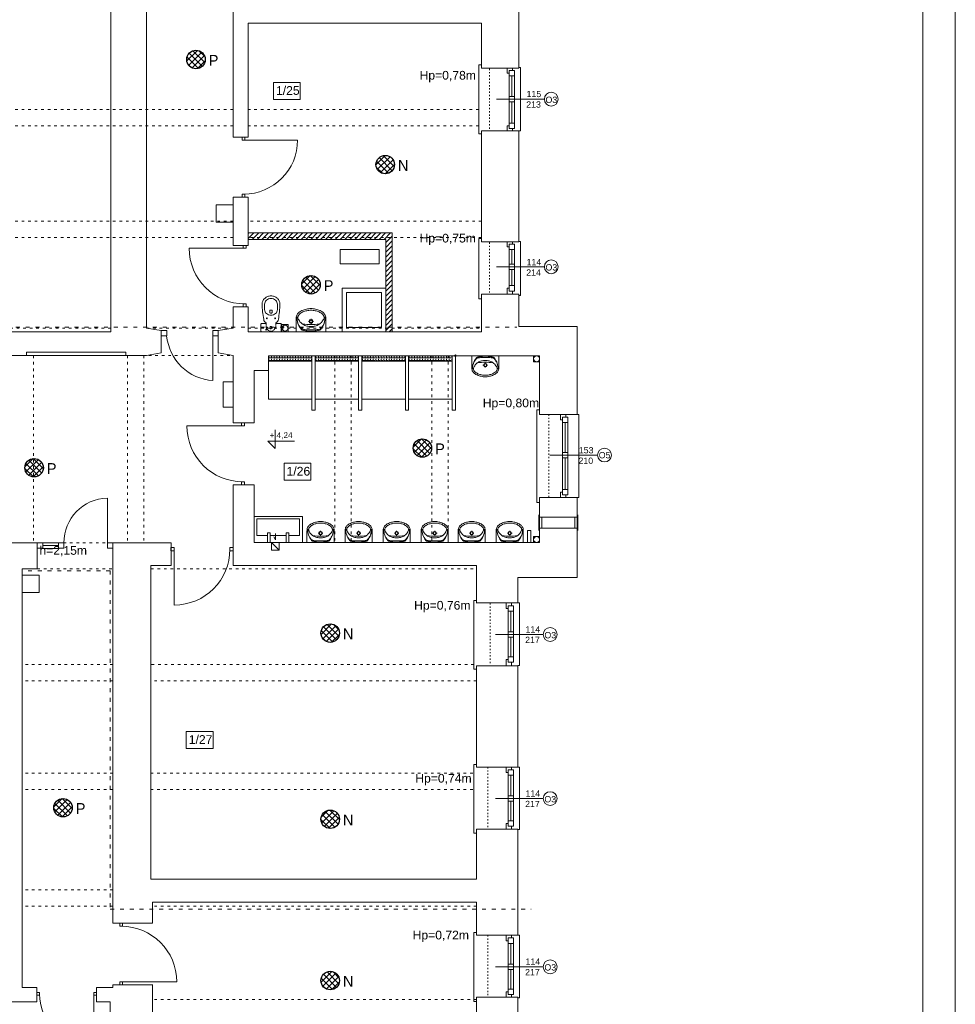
# Model space of a CAD drawing. Header units: centimetres. Extents: x 74448 to 96987, y -37016 to -10817.
# Tile 142 of 174: x 81144 to 82866, y -22625 to -20813. Entities that reach past the tile are written whole.
import ezdxf

# ---------------------------------------------------------------- set-up
doc = ezdxf.new("R2010")
doc.units = ezdxf.units.CM
doc.header["$LTSCALE"] = 0.02
doc.linetypes.add('ACAD_ISO03W100', pattern=[30, 12, -18])
doc.linetypes.add('HIDDEN', pattern=[9.525, 6.35, -3.175])
doc.layers.get('0').update_dxf_attribs({"color": 8, "lineweight": 13})
for name, color, linetype, lineweight in [('_AUDIO', 7, 'Continuous', 18), ('_pk_tabelka', 7, 'Continuous', 15), ('ei30', 8, 'Continuous', 13), ('koncepcja', 8, 'Continuous', 13), ('koncepcja linie przekrojowe', 8, 'Continuous', 13), ('LINIE PRZEKROJOWE', 8, 'Continuous', 13), ('OPISY', 8, 'Continuous', 13), ('stolarka', 8, 'Continuous', 13), ('STREFY POZ', 8, 'Continuous', 13), ('WIDOK', 8, 'Continuous', 13), ('WYPOSAZENIE', 8, 'Continuous', 13)]:
    doc.layers.add(name, color=color, linetype=linetype, lineweight=lineweight)
doc.layers.add('_AUDIO 2', color=7, linetype='Continuous')
doc.styles.get("Standard").update_dxf_attribs({"font": 'arial.ttf', "height": 12})
doc.styles.add('Tomasz_W legenda', font='TCM_____.TTF')
pattern_1 = [(45, (-5798.748, -5798.748), (-5.6126601, 5.6126601), []), (135, (-5798.748, -5798.748), (-5.6126601, -5.6126601), [])]

# ---------------------------------------------------------------- blocks, each defined once
blk = doc.blocks.new('*U5')
at = {"layer": 'stolarka', "transparency": 33554684}
blk.add_lwpolyline([(5, 0), (5, 90)], dxfattribs=at)
for points in [[(0, 2.5), (0, -2.5), (5, -2.5), (5, 2.5)], [(95, -2.5), (100, -2.5), (100, 2.5), (95, 2.5)]]:
    blk.add_lwpolyline(points, close=True, dxfattribs=at)
blk.add_arc((5, 0), 90, 0, 90, dxfattribs=at)
blk = doc.blocks.new('*U3')
at = {"layer": 'stolarka', "transparency": 33554684}
blk.add_lwpolyline([(5, 0), (5, 95)], dxfattribs=at)
for points in [[(0, 2.5), (0, -2.5), (5, -2.5), (5, 2.5)], [(100, -2.5), (105, -2.5), (105, 2.5), (100, 2.5)]]:
    blk.add_lwpolyline(points, close=True, dxfattribs=at)
blk.add_arc((5, 0), 95, 0, 90, dxfattribs=at)
blk = doc.blocks.new('umywalka 55')
at = {"layer": 'WYPOSAZENIE'}
for p, q in [((81113.6, -24341.6), (81113.6, -24317.8)), ((81136.4, -24322.5), (81139.4, -24322.5)), ((81141.1, -24320.7), (81141.1, -24317.7)), ((81141.1, -24327.2), (81141.1, -24324.2)), ((81142.8, -24322.5), (81145.7, -24322.5)), ((81168.6, -24341.6), (81168.6, -24317.8))]:
    blk.add_line(p, q, dxfattribs=at)
for points in [[(81118.8, -24306), (81117.6, -24307.1), (81116.5, -24308.4), (81115.6, -24309.7), (81114.8, -24311.2), (81114.2, -24312.8), (81113.8, -24314.4), (81113.6, -24316.1), (81113.6, -24317.8)], [(81115, -24314.1), (81115.1, -24317.2), (81115.4, -24320.3), (81116, -24323.3), (81116.9, -24326.3), (81118, -24329.2), (81119.4, -24332), (81121, -24334.6), (81122.8, -24337.1)], [(81115, -24314.1), (81115.1, -24317), (81115.4, -24319.9), (81116.1, -24322.8), (81116.9, -24325.6), (81118, -24328.2), (81119.4, -24330.8), (81121, -24333.3), (81122.8, -24335.5)], [(81119.8, -24309.3), (81119.1, -24310), (81118.5, -24310.8), (81118, -24311.6), (81117.6, -24312.5), (81117.3, -24313.4), (81117, -24314.3), (81116.9, -24315.3), (81117, -24316.3)], [(81122.4, -24303.5), (81122, -24303.8), (81121.5, -24304.1), (81121, -24304.4), (81120.6, -24304.7), (81120.1, -24305), (81119.7, -24305.3), (81119.2, -24305.6), (81118.8, -24306)], [(81133.5, -24302.9), (81131.6, -24303.3), (81129.8, -24303.8), (81128, -24304.4), (81126.2, -24305.2), (81124.5, -24306.1), (81122.9, -24307), (81121.3, -24308.1), (81119.8, -24309.3)], [(81139.1, -24298.9), (81137, -24299.1), (81134.8, -24299.4), (81132.7, -24299.9), (81130.6, -24300.4), (81128.5, -24301), (81126.4, -24301.8), (81124.4, -24302.6), (81122.4, -24303.5)], [(81148.6, -24302.9), (81146.8, -24302.5), (81144.9, -24302.2), (81143, -24302), (81141.1, -24302), (81139.2, -24302), (81137.3, -24302.2), (81135.4, -24302.5), (81133.5, -24302.9)], [(81139.1, -24298.9), (81143, -24298.9)], [(81159.7, -24303.5), (81157.7, -24302.6), (81155.7, -24301.8), (81153.7, -24301), (81151.6, -24300.4), (81149.5, -24299.9), (81147.3, -24299.4), (81145.2, -24299.1), (81143, -24298.9)], [(81162.3, -24309.3), (81160.8, -24308.1), (81159.3, -24307), (81157.6, -24306.1), (81155.9, -24305.2), (81154.1, -24304.4), (81152.3, -24303.8), (81150.5, -24303.3), (81148.6, -24302.9)], [(81159.3, -24337.1), (81161.1, -24334.6), (81162.7, -24332), (81164.1, -24329.2), (81165.2, -24326.3), (81166.1, -24323.4), (81166.7, -24320.3), (81167.1, -24317.2), (81167.2, -24314.1)], [(81159.4, -24335.6), (81161.2, -24333.3), (81162.7, -24330.9), (81164.1, -24328.3), (81165.2, -24325.6), (81166.1, -24322.8), (81166.7, -24319.9), (81167.1, -24317), (81167.2, -24314.1)], [(81163.3, -24306), (81162.9, -24305.6), (81162.5, -24305.3), (81162, -24305), (81161.6, -24304.7), (81161.1, -24304.4), (81160.7, -24304.1), (81160.2, -24303.8), (81159.7, -24303.5)], [(81165.2, -24316.3), (81165.2, -24315.3), (81165.1, -24314.3), (81164.9, -24313.4), (81164.6, -24312.5), (81164.2, -24311.6), (81163.6, -24310.8), (81163, -24310), (81162.3, -24309.3)], [(81168.6, -24317.8), (81168.5, -24316.1), (81168.3, -24314.4), (81167.9, -24312.8), (81167.3, -24311.2), (81166.6, -24309.7), (81165.6, -24308.4), (81164.6, -24307.1), (81163.3, -24306)], [(81117, -24316.3), (81117.7, -24318.1), (81118.6, -24319.8), (81119.7, -24321.4), (81120.8, -24323), (81122.1, -24324.5), (81123.4, -24325.8), (81124.9, -24327), (81126.5, -24328.2)], [(81125.7, -24327.3), (81129.5, -24327.8), (81133.4, -24328.2), (81137.2, -24328.4), (81141.1, -24328.5), (81144.9, -24328.4), (81148.8, -24328.2), (81152.6, -24327.8), (81156.5, -24327.3)], [(81126.5, -24328.2), (81128.1, -24329.1), (81129.9, -24329.9), (81131.7, -24330.6), (81133.5, -24331.1), (81135.4, -24331.5), (81137.3, -24331.7), (81139.2, -24331.8), (81141.1, -24331.7)], [(81141.1, -24331.7), (81143, -24331.8), (81144.9, -24331.7), (81146.8, -24331.5), (81148.6, -24331.1), (81150.5, -24330.6), (81152.3, -24329.9), (81154, -24329.1), (81155.7, -24328.2)], [(81155.7, -24328.2), (81157.2, -24327), (81158.7, -24325.8), (81160.1, -24324.5), (81161.3, -24323), (81162.5, -24321.4), (81163.5, -24319.8), (81164.4, -24318.1), (81165.2, -24316.3)], [(81122.8, -24335.5), (81123, -24335.8), (81123.3, -24336.1), (81123.7, -24336.4), (81124, -24336.6), (81124.4, -24336.8), (81124.8, -24336.9), (81125.2, -24337), (81125.6, -24337.1)], [(81122.8, -24337.1), (81123, -24337.4), (81123.3, -24337.7), (81123.6, -24337.9), (81123.9, -24338.1), (81124.3, -24338.3), (81124.6, -24338.5), (81125, -24338.6), (81125.3, -24338.7)], [(81125.3, -24338.7), (81127.3, -24339.1), (81129.2, -24339.5), (81131.2, -24339.8), (81133.2, -24340.1), (81135.1, -24340.2), (81137.1, -24340.4), (81139.1, -24340.4), (81141.1, -24340.5)], [(81125.6, -24337.1), (81127.5, -24337.4), (81129.4, -24337.6), (81131.4, -24337.8), (81133.3, -24337.9), (81135.2, -24338.1), (81137.2, -24338.1), (81139.1, -24338.2), (81141.1, -24338.2)], [(81141, -24338.2), (81143, -24338.2), (81144.9, -24338.2), (81146.9, -24338.1), (81148.8, -24337.9), (81150.8, -24337.8), (81152.7, -24337.6), (81154.6, -24337.4), (81156.6, -24337.1)], [(81141, -24340.5), (81143, -24340.4), (81145, -24340.4), (81147, -24340.3), (81149, -24340.1), (81150.9, -24339.8), (81152.9, -24339.5), (81154.8, -24339.2), (81156.8, -24338.7)], [(81156.6, -24337.1), (81157, -24337), (81157.3, -24336.9), (81157.7, -24336.8), (81158.1, -24336.6), (81158.4, -24336.4), (81158.8, -24336.1), (81159.1, -24335.9), (81159.4, -24335.6)], [(81156.8, -24338.7), (81157.2, -24338.6), (81157.5, -24338.5), (81157.9, -24338.3), (81158.2, -24338.2), (81158.5, -24337.9), (81158.8, -24337.7), (81159.1, -24337.4), (81159.3, -24337.1)]]:
    blk.add_lwpolyline(points, dxfattribs=at)
for points in [[(81141.1, -24326.1), (81143.6, -24325.1), (81144.6, -24322.5), (81143.6, -24319.9), (81141.1, -24318.8), (81138.6, -24319.9), (81137.5, -24322.5), (81138.6, -24325.1)], [(81141.1, -24325.1), (81142.9, -24324.3), (81143.6, -24322.5), (81142.9, -24320.6), (81141.1, -24319.9), (81139.3, -24320.6), (81138.5, -24322.5), (81139.3, -24324.3)]]:
    blk.add_lwpolyline(points, close=True, dxfattribs=at)
blk = doc.blocks.new('blok kibel')
at = {"layer": 'WYPOSAZENIE'}
for p, q in [((84539.6, -23991.3), (84539.6, -24001.5)), ((84548.9, -24006), (84548.9, -24003.4)), ((84549.9, -24002.5), (84551.3, -24002.5)), ((84552.7, -24002.5), (84551.3, -24002.5)), ((84553.6, -24006), (84553.6, -24003.4)), ((84563, -23991.3), (84563, -24001.5))]:
    blk.add_line(p, q, dxfattribs=at)
at = {"layer": 'WYPOSAZENIE', "linetype": 'HIDDEN'}
for p, q in [((84542.2, -24026.8), (84542.2, -24035.3)), ((84543.1, -24036.2), (84544.5, -24036.2)), ((84558.5, -24036.2), (84559.4, -24036.2)), ((84560.4, -24026.8), (84560.4, -24035.3))]:
    blk.add_line(p, q, dxfattribs=at)
at = {"layer": 'WYPOSAZENIE'}
blk.add_lwpolyline([(84570.2, -24040.4, -0.414214), (84568.4, -24042.3), (84534.2, -24042.3, -0.414214), (84532.3, -24040.4), (84532.3, -24028.7, -0.414214), (84534.2, -24026.8), (84542.2, -24026.8, 0.787207), (84542.4, -24025.9, -0.243605), (84537.7, -24019.3, -0.036424), (84534.9, -23991.3, -0.106749), (84536.1, -23985.6, -0.101537), (84539.7, -23980.7, -0.094942), (84544.9, -23977.4, -0.090753), (84551.3, -23976.3, -0.090753), (84557.6, -23977.4, -0.094942), (84562.9, -23980.7, -0.101537), (84566.4, -23985.6, -0.106749), (84567.7, -23991.3, -0.036424), (84564.8, -24019.3, -0.243605), (84560.1, -24025.9, 0.787207), (84560.4, -24026.8), (84568.4, -24026.8, -0.414214), (84570.2, -24028.7)], format="xyb", close=True, dxfattribs=at)
for points in [[(84563, -23991.3, 0.106749), (84562.2, -23987.5, 0.101537), (84559.7, -23984.1, 0.094942), (84556, -23981.8, 0.090753), (84551.3, -23981, 0.090753), (84546.6, -23981.8, 0.094942), (84542.8, -23984.1, 0.101537), (84540.4, -23987.5, 0.106749), (84539.6, -23991.3, 0.106749)], [(84563, -24001.5, -0.106749), (84562.2, -24005.3, -0.101537), (84559.7, -24008.7, -0.094942), (84556, -24011, -0.090753), (84551.3, -24011.8, -0.090753), (84546.6, -24011, -0.094942), (84542.8, -24008.7, -0.101537), (84540.4, -24005.3, -0.106749), (84539.6, -24001.5, -0.106749)]]:
    blk.add_lwpolyline(points, format="xyb", dxfattribs=at)
for centre in [(84543.8, -24017.5), (84558.8, -24017.5)]:
    blk.add_circle(centre, 0.702, dxfattribs=at)
at = {"layer": 'WYPOSAZENIE', "linetype": 'HIDDEN'}
for centre, radius in [((84544.5, -24034.5), 0.702), ((84551.3, -24034.5), 2.34), ((84551.3, -24034.5), 0.702), ((84558.5, -24034.5), 0.702), ((84560.2, -24038.1), 0.936)]:
    blk.add_circle(centre, radius, dxfattribs=at)
at = {"layer": 'WYPOSAZENIE'}
for centre, radius, start, end in [((84549.9, -24003.4), 0.936, 90, 180), ((84551.3, -24005.9), 2.34, 178.6628, 1.0097), ((84552.7, -24003.4), 0.936, 0, 90)]:
    blk.add_arc(centre, radius, start, end, dxfattribs=at)
at = {"layer": 'WYPOSAZENIE', "linetype": 'HIDDEN'}
for centre, radius, start, end in [((84543.1, -24035.3), 0.936, 180, 270), ((84551.5, -24034), 7.31, 197.1662, 342.8338), ((84559.4, -24035.3), 0.936, 270, 0)]:
    blk.add_arc(centre, radius, start, end, dxfattribs=at)

msp = doc.modelspace()

# ---------------------------------------------------------------- hatches: boundary and pattern name
at = {"layer": '_AUDIO'}
h = msp.add_hatch(dxfattribs=at)
h.set_pattern_fill('ANSI37', color=256, scale=2.5)
h.set_pattern_definition(pattern_1)
h.paths.add_polyline_path([(81833.9, -21080, 1), (81799.9, -21080, 1)])
h = msp.add_hatch(dxfattribs=at)
h.set_pattern_fill('ANSI37', color=256, scale=2.5)
h.set_pattern_definition(pattern_1)
h.paths.add_polyline_path([(81732.7, -21942.1, 1), (81698.7, -21942.1, 1)])
h = msp.add_hatch(dxfattribs=at)
h.set_pattern_fill('ANSI37', color=256, scale=2.5)
h.set_pattern_definition(pattern_1)
h.paths.add_polyline_path([(81732.7, -22284.6, 1), (81698.7, -22284.6, 1)])
h = msp.add_hatch(dxfattribs=at)
h.set_pattern_fill('ANSI37', color=256, scale=2.5)
h.set_pattern_definition(pattern_1)
h.paths.add_polyline_path([(81732.7, -22581.4, 1), (81698.7, -22581.4, 1)])
at = {"layer": '_AUDIO 2'}
h = msp.add_hatch(dxfattribs=at)
h.set_pattern_fill('ANSI37', color=256, scale=2.5)
h.set_pattern_definition(pattern_1)
h.paths.add_polyline_path([(81485.8, -20886.6, 1), (81451.8, -20886.6, 1)])
h = msp.add_hatch(dxfattribs=at)
h.set_pattern_fill('ANSI37', color=256, scale=2.5)
h.set_pattern_definition([(45, (-5289.298, -5462.1395), (-5.6126601, 5.6126601), []), (135, (-5289.298, -5462.1395), (-5.6126601, -5.6126601), [])])
h.paths.add_polyline_path([(81697.4, -21301.1, 1), (81663.4, -21301.1, 1)])
h = msp.add_hatch(dxfattribs=at)
h.set_pattern_fill('ANSI37', color=256, scale=2.5)
h.set_pattern_definition([(45, (-5084.378, -5762.582), (-5.6126601, 5.6126601), []), (135, (-5084.378, -5762.582), (-5.6126601, -5.6126601), [])])
h.paths.add_polyline_path([(81902.3, -21601.6, 1), (81868.3, -21601.6, 1)])
h = msp.add_hatch(dxfattribs=at)
h.set_pattern_fill('ANSI37', color=256, scale=2.5)
h.set_pattern_definition(pattern_1)
h.paths.add_polyline_path([(81188, -21637.8, 1), (81154, -21637.8, 1)])
h = msp.add_hatch(dxfattribs=at)
h.set_pattern_fill('ANSI37', color=256, scale=2.5)
h.set_pattern_definition([(45, (-5745.467, -6424.349), (-5.6126601, 5.6126601), []), (135, (-5745.467, -6424.349), (-5.6126601, -5.6126601), [])])
h.paths.add_polyline_path([(81241.2, -22263.4, 1), (81207.2, -22263.4, 1)])
at = {"layer": 'koncepcja'}
h = msp.add_hatch(dxfattribs=at)
h.set_pattern_fill('ANSI31', color=256, scale=2)
h.set_pattern_definition([(45, (402.7306, 2601.08), (-4.49012806, 4.49012806), [])])
h.paths.add_polyline_path([(81817.9, -21387.6), (81829.9, -21387.6), (81829.9, -21205.6), (81565, -21205.6), (81565, -21217.6), (81817.9, -21217.6)])
h = msp.add_hatch(dxfattribs=at)
h.set_pattern_fill('ANGLE', color=256, scale=0.7)
h.set_pattern_definition([(0, (701.3224, -14038.0104), (0, 4.8895), [3.556, -1.3335]), (90, (701.3224, -14038.0104), (-4.8895, 3e-16), [3.556, -1.3335])])
h.paths.add_polyline_path([(81602, -21431.6), (81682, -21431.6), (81682, -21441.6), (81602, -21441.6)])
h = msp.add_hatch(dxfattribs=at)
h.set_pattern_fill('ANGLE', color=256, scale=0.7)
h.set_pattern_definition([(0, (787.3224, -14038.0104), (0, 4.8895), [3.556, -1.3335]), (90, (787.3224, -14038.0104), (-4.8895, 3e-16), [3.556, -1.3335])])
h.paths.add_polyline_path([(81688, -21431.6), (81768, -21431.6), (81768, -21441.6), (81688, -21441.6)])
h = msp.add_hatch(dxfattribs=at)
h.set_pattern_fill('ANGLE', color=256, scale=0.7)
h.set_pattern_definition([(0, (873.3224, -14038.0104), (0, 4.8895), [3.556, -1.3335]), (90, (873.3224, -14038.0104), (-4.8895, 3e-16), [3.556, -1.3335])])
h.paths.add_polyline_path([(81774, -21431.6), (81854, -21431.6), (81854, -21441.6), (81774, -21441.6)])
h = msp.add_hatch(dxfattribs=at)
h.set_pattern_fill('ANGLE', color=256, scale=0.7)
h.set_pattern_definition([(0, (959.3224, -14038.0104), (0, 4.8895), [3.556, -1.3335]), (90, (959.3224, -14038.0104), (-4.8895, 3e-16), [3.556, -1.3335])])
h.paths.add_polyline_path([(81860, -21431.6), (81940, -21431.6), (81940, -21441.6), (81860, -21441.6)])
at = {"layer": 'OPISY'}
h = msp.add_hatch(color=256, dxfattribs=at)
h.dxf.hatch_style = 1
edge = h.paths.add_edge_path()
edge.add_arc((81946, -21431.6), 1.55, 0, 360)

# ---------------------------------------------------------------- linework, layer by layer
at = {"extrusion": (0, 0, -1)}
for p, q in [((82099.5, -21724.3), (82099.5, -21753.3)), ((82105, -21728.8), (82101, -21728.8)), ((82105, -21728.8), (82105, -21748.8)), ((82166, -21728.8), (82166, -21748.8)), ((82171.5, -21724.3), (82171.5, -21753.3)), ((82101, -21748.8), (82105, -21748.8))]:
    msp.add_line(p, q, dxfattribs=at)
for points in [[(81993.9, -20901.6), (81993.9, -20896.6), (81988.9, -20896.6), (81988.9, -21023.6), (81988.9, -21023.4), (81993.9, -21023.4)], [(82063, -20901.6), (82066, -20901.6), (82066, -21017.7), (82063, -21017.7)], [(81994, -21221.2), (81994, -21216.2), (81989, -21216.2), (81989, -21327), (81989, -21327), (81994, -21327)], [(82063, -21221.2), (82066, -21221.2), (82066, -21320.8), (82063, -21320.8)], [(82101, -21539.7), (82101, -21531.4), (82096, -21531.4), (82096, -21670.6), (82096, -21701.6), (82101, -21701.6)], [(82170, -21539.6), (82173, -21539.6), (82173, -21692.6), (82170, -21692.6)], [(81615.1, -21758.6), (81615.1, -21770.6), (81612.1, -21765.2)], [(81985, -21886.9), (81985, -21881.9), (81980, -21881.9), (81980, -22008.6), (81980, -22008.7), (81985, -22008.7)], [(82061, -21886.6), (82064, -21886.6), (82064, -22001.6), (82061, -22001.6)], [(81985, -22188.6), (81985, -22183.6), (81980, -22183.6), (81980, -22310.3), (81980, -22310.4), (81985, -22310.4)], [(82061, -22188.6), (82064, -22188.6), (82064, -22303.6), (82061, -22303.6)], [(81985, -22498.1), (81985, -22493.1), (81980, -22493.1), (81980, -22619.7), (81980, -22619.8), (81985, -22619.8)], [(82061, -22498.1), (82064, -22498.1), (82064, -22613.1), (82061, -22613.1)]]:
    msp.add_lwpolyline(points)
for points in [[(81505.8, -21153.8), (81536.9, -21153.8), (81536.9, -21185.7), (81505.8, -21185.7)], [(81638.6, -21374.5), (81626.7, -21374.5), (81626.7, -21387.4), (81638.6, -21387.4)], [(81638.6, -21374.5), (81626.7, -21374.5), (81626.7, -21387.4), (81638.6, -21387.4)], [(81638.6, -21374.5), (81626.7, -21374.5), (81626.7, -21387.4), (81638.6, -21387.4)], [(81638.6, -21374.5), (81626.7, -21374.5), (81626.7, -21387.4), (81638.6, -21387.4)], [(82090, -21431.6), (82101, -21431.6), (82101, -21443), (82090, -21443)], [(81518.9, -21479.6), (81536.9, -21479.6), (81536.9, -21526.6), (81518.9, -21526.6)], [(82101, -21748.8), (82170, -21748.8), (82170, -21728.8), (82101, -21728.8)], [(82090, -21775.6), (82101, -21775.6), (82101, -21764.3), (82090, -21764.3)], [(81148.9, -21835.3), (81180.1, -21835.3), (81180.1, -21867.2), (81148.9, -21867.2)]]:
    msp.add_lwpolyline(points, close=True)
msp.add_circle((81632.8, -21381), 5.5)
msp.add_circle((81632.8, -21381), 5.5)
at = {"layer": '_AUDIO', "lineweight": 30}
for centre in [(81816.9, -21080), (81715.7, -21942.1), (81715.7, -22284.6), (81715.7, -22581.4)]:
    msp.add_circle(centre, 17, dxfattribs=at)
at = {"layer": '_AUDIO 2', "lineweight": 30}
for centre in [(81468.8, -20886.6), (81680.4, -21301.1), (81885.3, -21601.6), (81171, -21637.8), (81224.2, -22263.4)]:
    msp.add_circle(centre, 17, dxfattribs=at)
at = {"layer": '_pk_tabelka', "color": 7, "ltscale": 3}
for p, q in [((82865.7, -19841.8), (82865.7, -24041.8)), ((82805.7, -19901.8), (82805.7, -23981.8))]:
    msp.add_line(p, q, dxfattribs=at)
at = {"layer": 'koncepcja'}
for points in [[(81682, -21431.6), (81682, -21511.6), (81602, -21511.6), (81602, -21431.6)], [(81768, -21431.6), (81768, -21511.6), (81688, -21511.6), (81688, -21431.6)], [(81854, -21431.6), (81854, -21511.6), (81774, -21511.6), (81774, -21431.6)], [(81940, -21431.6), (81940, -21511.6), (81860, -21511.6), (81860, -21431.6)], [(81602, -21441.6), (81602, -21441.6), (81682, -21441.6)], [(81688, -21441.6), (81688, -21441.6), (81768, -21441.6)], [(81774, -21441.6), (81774, -21441.6), (81854, -21441.6)], [(81860, -21441.6), (81860, -21441.6), (81940, -21441.6)]]:
    msp.add_lwpolyline(points, dxfattribs=at)
for points in [[(81602, -21431.6), (81682, -21431.6), (81682, -21441.6), (81602, -21441.6)], [(81688, -21431.6), (81768, -21431.6), (81768, -21441.6), (81688, -21441.6)], [(81774, -21431.6), (81854, -21431.6), (81854, -21441.6), (81774, -21441.6)], [(81860, -21431.6), (81940, -21431.6), (81940, -21441.6), (81860, -21441.6)]]:
    msp.add_lwpolyline(points, close=True, dxfattribs=at)
at = {"layer": 'koncepcja linie przekrojowe'}
for points in [[(81565, -21205.6), (81829.9, -21205.6)], [(81817.9, -21387.6), (81829.9, -21387.6), (81829.9, -21205.6), (81565, -21205.6), (81565, -21217.6), (81817.9, -21217.6), (81817.9, -21387.6)], [(81817.9, -21387.6), (81817.9, -21387.6), (81817.9, -21387.6), (81817.9, -21217.6), (81565, -21217.6), (81565, -21217.6)], [(81565, -21217.6), (81740.5, -21217.6)], [(81688, -21431.6), (81688, -21531.6), (81682, -21531.6), (81682, -21431.6)], [(81774, -21431.6), (81774, -21531.6), (81768, -21531.6), (81768, -21431.6)], [(81860, -21431.6), (81860, -21531.6), (81854, -21531.6), (81854, -21431.6)], [(81946, -21431.6), (81946, -21531.6), (81940, -21531.6), (81940, -21431.6)]]:
    msp.add_lwpolyline(points, dxfattribs=at)
at = {"layer": 'LINIE PRZEKROJOWE'}
for points in [[(81377.9, -20501.6), (81377.9, -21381.1)], [(81312, -21387.6), (81312, -20586.6)], [(82063, -20902.6), (82063, -20717.6)], [(81536.9, -21029.6), (81536.9, -20760.1), (81562, -20760.1)], [(81994, -20902.6), (81994, -20819.6), (81565, -20819.6)], [(81565, -21029.6), (81565, -20819.6)], [(81994, -20819.6), (81994, -20902.6), (82063, -20902.6)], [(81565, -21029.6), (81536.9, -21029.6)], [(81994, -21017.6), (81994, -21222.2)], [(81994, -21222.2), (81994, -21017.6)], [(81994, -21017.6), (82063, -21017.6)], [(82063, -21222.2), (82063, -21017.7)], [(81536.9, -21228.6), (81536.9, -21139.6)], [(81565, -21139.6), (81536.9, -21139.6)], [(81565, -21228.6), (81565, -21139.6)], [(81536.9, -21228.6), (81565, -21228.6)], [(81994, -21222.2), (82063, -21222.2)], [(81994, -21318.6), (81994, -21387.6)], [(81994, -21387.6), (81994, -21318.6)], [(81994, -21387.6), (81994, -21318.6), (82063, -21318.6)], [(82063, -21377.8), (82063, -21318.6)], [(81536.9, -21381.1), (81536.9, -21341.6), (81565, -21341.6)], [(81565, -21341.6), (81565, -21387.6)], [(81536.9, -21381.1), (81537, -21370.1)], [(82063, -21377.8), (82170, -21377.8)], [(82116, -21539.7), (82170, -21539.7), (82170, -21377.8)], [(81312, -21387.6), (81099, -21387.6)], [(81377.9, -21381.1), (81404.9, -21385.1), (81404.9, -21426.3), (81377.9, -21431.1)], [(81536.9, -21381.1), (81509.9, -21385.1), (81509.9, -21426.3), (81536.9, -21431.1)], [(81565, -21387.6), (81994, -21387.6)], [(81339.9, -21425.1), (81156.9, -21425.1), (81156.9, -21431.1), (81099, -21431.1)], [(81377.9, -21431.1), (81339.9, -21431.1), (81339.9, -21425.1), (81156.9, -21425.1)], [(81537, -21538.1), (81537, -21431.1)], [(81537, -21555.1), (81537, -21431.1), (81537, -21431.1)], [(81602, -21431.6), (81602, -21458.6), (81576, -21458.6)], [(81576, -21458.6), (81602, -21458.6), (81602, -21431.6)], [(81691, -21431.6), (81602, -21431.6)], [(81805, -21431.6), (81691, -21431.6)], [(82101, -21539.7), (82101, -21431.6), (81805, -21431.6)], [(81576, -21555.1), (81576, -21458.6), (81602, -21458.6)], [(82101, -21539.7), (82170, -21539.7)], [(81537, -21555.1), (81576, -21555.1)], [(81537, -21791.6), (81537, -21669.1), (81576, -21669.1)], [(81576, -21669.1), (81576, -21775.6), (81609, -21775.6)], [(81667, -21775.6), (82101, -21775.6), (82101, -21692.6), (82170, -21692.6)], [(82116, -21692.6), (82170, -21692.6), (82170, -21839.8)], [(81061.8, -21776.1), (81176.9, -21776.1), (81176.9, -21776.1)], [(81061.8, -21776.1), (81176.9, -21776.1), (81176.9, -21823.8)], [(81176.9, -21776.1), (81176.9, -21823.8), (81148.9, -21823.8)], [(81315.9, -21776.1), (81315.9, -21828.1)], [(81315.9, -21776.1), (81423, -21776.1), (81423, -21817.6)], [(81315.9, -21776.1), (81315.9, -21828.1), (81315.9, -21828.1)], [(81537, -21776.1), (81537, -21817.6)], [(81576, -21775.6), (81602.9, -21775.6)], [(81576, -21775.6), (81609, -21775.6), (81606.5, -21775.6), (81664.5, -21775.6), (81667, -21775.6)], [(81607.7, -21775.6), (81607.7, -21789.6), (81621.7, -21789.6), (81621.7, -21775.6)], [(81607.7, -21775.6), (81621.7, -21789.6)], [(81667, -21775.6), (82071, -21775.6)], [(81148.9, -21823.8), (81148.9, -21823.8), (81148.9, -22594.1), (81175.9, -22594.1), (81175.9, -22620.8)], [(81315.9, -22476.1), (81315.9, -21828.1)], [(81386, -22394.6), (81386, -21817.6)], [(81386, -21817.6), (81423, -21817.6)], [(81537, -21817.6), (81985, -21817.6)], [(81985, -21817.6), (81985, -21886.6), (82061, -21886.6)], [(82061, -21839.8), (82170, -21839.8)], [(82061, -21886.6), (82061, -21839.8)], [(81985, -22002.6), (81985, -22188.6)], [(81985, -22002.6), (82061, -22002.6)], [(81985, -22002.6), (81985, -22188.6), (82061, -22188.6)], [(82061, -22188.6), (82061, -22002.6)], [(81985, -22302.6), (81985, -22394.6)], [(81985, -22302.6), (82061, -22302.6)], [(82061, -22413.1), (82061, -22302.6)], [(81985, -22394.6), (81386, -22394.6)], [(82061, -22413.1), (82061, -22498.1)], [(81315.9, -22476.1), (81389, -22476.1), (81389, -22437.1)], [(81389, -22458.1), (81389, -22437.1), (81985, -22437.1), (81985, -22498.1), (82061, -22498.1)], [(81985, -22437.1), (81985, -22498.1)], [(81389, -22476.1), (81317.4, -22476.1)], [(81315.9, -22594.1), (81315.9, -22589.1), (81389.2, -22589.1)], [(81315.9, -22589.1), (81389, -22589.1)], [(81389, -22589.1), (81315.9, -22589.1)], [(81639, -23031.1), (81389, -23031.1), (81389, -22589.1)], [(81285.9, -22594.1), (81285.9, -22603.2)], [(81285.9, -22594.1), (81315.9, -22594.1)], [(81285.9, -22620.8), (81285.9, -22594.1)], [(80699, -22663.8), (80699, -22620.8), (81175.9, -22620.8)], [(81285.9, -22620.8), (81311, -22620.8), (81311, -23022.8), (81069, -23022.8)], [(81985, -22612.1), (82061, -22612.1)], [(81985, -22612.1), (81985, -22808.1)], [(82061, -22612.1), (82061, -22808.1)]]:
    msp.add_lwpolyline(points, dxfattribs=at)
for centre in [(82095.5, -21437.3), (82095.5, -21769.9)]:
    msp.add_circle(centre, 5.5, dxfattribs=at)
at = {"layer": 'OPISY'}
for p, q in [((81614.4, -21568.2), (81614.4, -21602.5)), ((81614.4, -21602.5), (81600.9, -21589)), ((81600.9, -21589), (81650.1, -21589))]:
    msp.add_line(p, q, dxfattribs=at)
for points in [[(81611.5, -20928.8), (81660.7, -20928.8), (81660.7, -20960.1), (81611.5, -20960.1)], [(81733.8, -21236.1), (81805.9, -21236.1), (81805.9, -21262.7), (81733.8, -21262.7)], [(81630.9, -21629.5), (81680.1, -21629.5), (81680.1, -21660.8), (81630.9, -21660.8)], [(81451, -22123.2), (81500.2, -22123.2), (81500.2, -22154.5), (81451, -22154.5)]]:
    msp.add_lwpolyline(points, close=True, dxfattribs=at)
for points in [[(82109.7, -20959.6), (82021.6, -20959.6)], [(82109.7, -21268), (82021.6, -21268)], [(82207.7, -21614.5), (82119.6, -21614.5)], [(82107.7, -21944.6), (82019.6, -21944.6)], [(82107.7, -22246.6), (82019.6, -22246.6)], [(82107.7, -22556.1), (82019.6, -22556.1)]]:
    msp.add_lwpolyline(points, dxfattribs=at)
for centre, radius in [((82122.4, -20959.6), 12.7), ((82122.4, -21268), 12.7), ((81946, -21431.6), 1.55), ((82220.4, -21614.5), 12.7), ((82120.4, -21944.6), 12.7), ((82120.4, -22246.6), 12.7), ((82120.4, -22556.1), 12.7)]:
    msp.add_circle(centre, radius, dxfattribs=at)
at = {"layer": 'stolarka'}
for points in [[(82045, -20911.6), (82041.3, -20911.6), (82041.3, -20902.6)], [(82051.3, -20902.6), (82051.3, -20906.6)], [(82045, -20909.6), (82045, -21013.6)], [(82050, -20916.6), (82050, -20954.6)], [(82055, -20909.6), (82055, -21013.6)], [(82050, -20964.6), (82050, -21003.6)], [(82041.3, -21017.6), (82041.3, -21008.6), (82045, -21008.6)], [(82051.3, -21013.6), (82051.3, -21017.6)], [(82045, -21231.2), (82041.3, -21231.2), (82041.3, -21222.2)], [(82045, -21226.2), (82045, -21312.6)], [(82051.3, -21222.2), (82051.3, -21226.2)], [(82055, -21226.2), (82055, -21312.6)], [(82050, -21236.2), (82050, -21263)], [(82050, -21273), (82050, -21302.6)], [(82041.3, -21318.6), (82041.3, -21307.6), (82045, -21307.6)], [(82051.3, -21312.6), (82051.3, -21318.6)], [(81404.9, -21385.1), (81414.9, -21385.1), (81414.9, -21395.1), (81404.9, -21395.1), (81404.9, -21385.1)], [(81499.9, -21385.1), (81509.9, -21385.1), (81509.9, -21395.1), (81499.9, -21395.1), (81499.9, -21385.1)], [(81499.9, -21395.1), (81499.9, -21477.5)], [(82143, -21549.7), (82139.3, -21549.7), (82139.3, -21539.7), (82149.3, -21539.7), (82149.3, -21544.7)], [(82143, -21551.6), (82143, -21684.6)], [(82148, -21554.7), (82148, -21609.5)], [(82153, -21551.6), (82153, -21684.6)], [(82148, -21619.5), (82148, -21677.6)], [(82149.3, -21687.6), (82149.3, -21692.6), (82139.3, -21692.6), (82139.3, -21682.6), (82143, -21682.6)], [(81305.9, -21776), (81305.9, -21693.6)], [(81176.9, -21786), (81186.9, -21786), (81186.9, -21776), (81176.9, -21776), (81176.9, -21786)], [(81186.9, -21776.1), (81215.9, -21776.1)], [(81215.9, -21786), (81225.9, -21786), (81225.9, -21776), (81215.9, -21776), (81215.9, -21786)], [(81305.9, -21786), (81315.9, -21786), (81315.9, -21776), (81305.9, -21776), (81305.9, -21786)], [(81186.9, -21781.1), (81215.9, -21781.1)], [(81186.9, -21786.1), (81215.9, -21786.1)], [(82043, -21896.6), (82039.3, -21896.6), (82039.3, -21886.6), (82049.3, -21886.6), (82049.3, -21891.6)], [(82043, -21891.6), (82043, -21995.6)], [(82048, -21901.6), (82048, -21939.6)], [(82053, -21891.6), (82053, -21995.6)], [(82048, -21949.6), (82048, -21985.6)], [(82039.3, -22001.6), (82039.3, -21990.6), (82043, -21990.6)], [(82049.3, -21995.6), (82049.3, -22001.6)], [(82043, -22198.6), (82039.3, -22198.6), (82039.3, -22188.6), (82049.3, -22188.6), (82049.3, -22193.6)], [(82043, -22193.6), (82043, -22297.6)], [(82053, -22193.6), (82053, -22297.6)], [(82048, -22203.6), (82048, -22241.6)], [(82048, -22251.6), (82048, -22287.6)], [(82039.3, -22302.6), (82039.3, -22292.6), (82043, -22292.6)], [(82049.3, -22297.6), (82049.3, -22302.6)], [(82043, -22508.1), (82039.3, -22508.1), (82039.3, -22498.1), (82049.3, -22498.1), (82049.3, -22503.1)], [(82043, -22503.1), (82043, -22607.1)], [(82048, -22513.1), (82048, -22551.1)], [(82053, -22503.1), (82053, -22607.1)], [(82048, -22561.1), (82048, -22597.1)], [(82039.3, -22612.1), (82039.3, -22602.1), (82043, -22602.1)], [(82049.3, -22607.1), (82049.3, -22612.1)]]:
    msp.add_lwpolyline(points, dxfattribs=at)
for points in [[(82055, -20906.6), (82055, -20916.6), (82045, -20916.6), (82045, -20906.6)], [(82055, -20954.6), (82055, -20964.6), (82045, -20964.6), (82045, -20954.6)], [(82055, -21003.6), (82055, -21013.6), (82045, -21013.6), (82045, -21003.6)], [(82055, -21226.2), (82055, -21236.2), (82045, -21236.2), (82045, -21226.2)], [(82055, -21263), (82055, -21273), (82045, -21273), (82045, -21263)], [(82055, -21302.6), (82055, -21312.6), (82045, -21312.6), (82045, -21302.6)], [(82153, -21544.7), (82153, -21554.7), (82143, -21554.7), (82143, -21544.7)], [(82153, -21609.5), (82153, -21619.5), (82143, -21619.5), (82143, -21609.5)], [(82153, -21677.6), (82153, -21687.6), (82143, -21687.6), (82143, -21677.6)], [(82053, -21891.6), (82053, -21901.6), (82043, -21901.6), (82043, -21891.6)], [(82053, -21939.6), (82053, -21949.6), (82043, -21949.6), (82043, -21939.6)], [(82053, -21985.6), (82053, -21995.6), (82043, -21995.6), (82043, -21985.6)], [(82053, -22193.6), (82053, -22203.6), (82043, -22203.6), (82043, -22193.6)], [(82053, -22241.6), (82053, -22251.6), (82043, -22251.6), (82043, -22241.6)], [(82053, -22287.6), (82053, -22297.6), (82043, -22297.6), (82043, -22287.6)], [(82053, -22503.1), (82053, -22513.1), (82043, -22513.1), (82043, -22503.1)], [(82053, -22551.1), (82053, -22561.1), (82043, -22561.1), (82043, -22551.1)], [(82053, -22597.1), (82053, -22607.1), (82043, -22607.1), (82043, -22597.1)]]:
    msp.add_lwpolyline(points, close=True, dxfattribs=at)
for centre, radius, start, end in [((81506.1, -21386), 91.7, 185.6669, 266.1133), ((81307.8, -21775.7), 82.1, 91.4717, 180.2211)]:
    msp.add_arc(centre, radius, start, end, dxfattribs=at)
at = {"layer": 'STREFY POZ', "linetype": 'ACAD_ISO03W100', "ltscale": 30}
for points in [[(80633.6, -21379.1), (82059.3, -21379.1)], [(81311, -21827.3), (81152.3, -21827.3)], [(81311, -21827.3), (81311, -22449.9), (82085.3, -22449.9)]]:
    msp.add_lwpolyline(points, dxfattribs=at)
at = {"layer": 'WIDOK', "linetype": 'ACAD_ISO03W100', "ltscale": 10}
for points in [[(82009, -20903.6), (82009, -21017.6)], [(82009, -21223.2), (82009, -21318.6)], [(82118, -21539.7), (82118, -21692.6)], [(82009.8, -21886.9), (82009.8, -22000.9)], [(82005.8, -22188.6), (82005.8, -22302.6)], [(82005.9, -22498.1), (82005.9, -22612.1)]]:
    msp.add_lwpolyline(points, dxfattribs=at)
at = {"layer": 'WIDOK', "linetype": 'ACAD_ISO03W100', "ltscale": 20}
for points in [[(81536.9, -20978.7), (80721.9, -20978.7)], [(81988.9, -20978.7), (81565, -20978.7)], [(81536.9, -21008.7), (80721.9, -21008.7)], [(81988.9, -21008.7), (81565, -21008.7)], [(81536.9, -21184.2), (80719, -21184.2)], [(81994, -21184.2), (81565, -21184.2)], [(81536.9, -21214.2), (80721.9, -21214.2)], [(81994, -21214.2), (81565, -21214.2)], [(80719, -21381.1), (81312, -21381.1)], [(81377.9, -21381.1), (81536.9, -21381.1)], [(81565, -21381.1), (81994, -21381.1)], [(81170, -21431.1), (81170, -21776.1)], [(81342.7, -21431.1), (81342.7, -21776.1)], [(81372.7, -21431.1), (81372.7, -21776.1)], [(81382, -21431.1), (81537, -21431.1)], [(81724, -21431.1), (81724, -21776.1)], [(81754, -21431.1), (81754, -21776.1)], [(81902.8, -21431.2), (81902.8, -21776.2)], [(81932.8, -21431.2), (81932.8, -21776.2)], [(81176.9, -21776.1), (81315.9, -21776.1)], [(81176.9, -21823.8), (81315.9, -21823.8)], [(81386, -21823.8), (81985, -21823.8)], [(81315.9, -21999.9), (81148.9, -21999.9)], [(81980, -21999.9), (81386, -21999.9)], [(81315.9, -22029.9), (81148.9, -22029.9)], [(81985, -22029.9), (81386, -22029.9)], [(81315.9, -22199.9), (81148.9, -22199.9)], [(81978, -22199.9), (81386, -22199.9)], [(81315.9, -22229.9), (81148.9, -22229.9)], [(81978, -22229.9), (81386, -22229.9)], [(81315.9, -22414.6), (81148.9, -22414.6)], [(81315.9, -22444.6), (81148.9, -22444.6)], [(81985, -22444.6), (81389, -22444.6)], [(81985, -22616.1), (81389, -22616.1)]]:
    msp.add_lwpolyline(points, dxfattribs=at)
at = {"layer": 'WIDOK'}
msp.add_lwpolyline([(81339.9, -21431.1), (81156.9, -21431.1)], dxfattribs=at)
at = {"layer": 'WYPOSAZENIE'}
for points in [[(81737.9, -21387.6), (81737.9, -21307.6), (81817.9, -21307.6), (81817.9, -21387.6), (81737.9, -21387.6)], [(81664.5, -21775.6), (81664.5, -21727.6), (81575.8, -21727.6), (81575.8, -21775.6)], [(81659.1, -21762.7), (81659.1, -21762.7), (81659.1, -21731.6), (81580.9, -21731.6), (81580.9, -21762.7), (81600.5, -21762.7)], [(81605.2, -21775.6), (81600.5, -21775.6), (81600.5, -21757.8), (81605.2, -21757.8)], [(81639.6, -21775.6), (81634.9, -21775.6), (81634.9, -21757.8), (81639.6, -21757.8)], [(81605.2, -21762.7), (81620.3, -21762.7)], [(81620.3, -21762.7), (81634.9, -21762.7)], [(81627.4, -21762.7), (81634.9, -21762.7)], [(81639.6, -21762.7), (81659.1, -21762.7)]]:
    msp.add_lwpolyline(points, dxfattribs=at)
for points in [[(81745.9, -21379.6), (81745.9, -21315.6), (81809.9, -21315.6), (81809.9, -21379.6)], [(81605.2, -21775.6), (81600.5, -21775.6), (81600.5, -21757.8), (81605.2, -21757.8)], [(81639.6, -21775.6), (81634.9, -21775.6), (81634.9, -21757.8), (81639.6, -21757.8)], [(82078.7, -21775.6), (82084.6, -21775.6), (82084.6, -21753.3), (82078.7, -21753.3)]]:
    msp.add_lwpolyline(points, close=True, dxfattribs=at)

# ---------------------------------------------------------------- block references
at = {"layer": 'koncepcja linie przekrojowe', "xscale": -1}
msp.add_blockref('blok kibel', (166158.1, 2654.6), dxfattribs=at)
at = {"layer": 'koncepcja linie przekrojowe'}
msp.add_blockref('umywalka 55', (539.3, 2954), dxfattribs=at)
at = {"layer": 'koncepcja linie przekrojowe', "xscale": -0.9090909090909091, "yscale": 0.9090909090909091, "zscale": 0.9090909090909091, "rotation": 180}
msp.add_blockref('umywalka 55', (8236.4, -43560.4), dxfattribs=at)
at = {"layer": 'koncepcja linie przekrojowe', "xscale": -0.9090909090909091, "yscale": 0.9090909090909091, "zscale": 0.9090909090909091}
for p in [(155462.6, 353.1), (155532.6, 353.1), (155602.6, 353.1), (155672.6, 353.1), (155740.6, 353.1), (155810.6, 353.1)]:
    msp.add_blockref('umywalka 55', p, dxfattribs=at)
at = {"layer": 'stolarka', "transparency": 33554684}
for name, p, xscale, yscale, zscale, rotation in [('*U3', (81556.2, -21029.6), 1.047619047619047, 1.047619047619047, 1.047619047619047, 270), ('*U3', (81558.5, -21228.6), -1.076190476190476, 1.076190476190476, 1.076190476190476, 90.00000000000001), ('*U3', (81555.2, -21555.1), -1.085714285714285, 1.085714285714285, 1.085714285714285, 90.00000000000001), ('*U5', (81422.7, -21787.7), -1.142857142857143, 1.142857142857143, 1.142857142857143, 180), ('*U3', (81331.1, -22589.1), -1.076190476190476, 1.076190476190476, 1.076190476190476, 270), ('*U3', (81285.9, -22605.8), 1.0476201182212, 1.0476201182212, 1.0476201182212, 180)]:
    msp.add_blockref(name, p, dxfattribs=dict(at, xscale=xscale, yscale=yscale, zscale=zscale, rotation=rotation))

# ---------------------------------------------------------------- texts
at = {"layer": '_AUDIO', "char_height": 20, "width": 16.573, "attachment_point": 1, "style": 'Tomasz_W legenda'}
for insert in [(81840.3, -21071.5), (81739.1, -21933.6), (81739.1, -22276.1), (81739.1, -22572.9)]:
    msp.add_mtext('N', dxfattribs=dict(at, insert=insert))
at = {"layer": '_AUDIO 2', "char_height": 20, "width": 16.573, "attachment_point": 1, "style": 'Tomasz_W legenda'}
for insert in [(81492.2, -20878.2), (81703.8, -21292.7), (81908.7, -21593.1), (81194.3, -21629.3), (81247.6, -22254.9)]:
    msp.add_mtext('P', dxfattribs=dict(at, insert=insert))
at = {"layer": 'ei30', "char_height": 16, "width": 260.963, "attachment_point": 1}
for s, insert in [('\\pi217.82;EI60', (77995.5, -21466.4)), ('\\pi248.23;S', (77855.6, -21478.4)), ('\\pi246.16;G', (78190.4, -21514.9)), ('\\pi217.82;EI30', (79067, -21510)), ('\\pi217.82;EI30', (78813.1, -21754.8)), ('\\pi217.82;EI30', (78329.6, -22489.9))]:
    msp.add_mtext(s, dxfattribs=dict(at, insert=insert))
at = {"layer": 'OPISY', "ltscale": 0.15}
for s, p in [('Hp=0,78m', (81880.1, -20923.6)), ('Hp=0,75m', (81880.1, -21223.3)), ('Hp=0,80m', (81996.3, -21526.5)), ('h=2,15m', (81180.7, -21797.9)), ('Hp=0,76m', (81870.1, -21898.9)), ('Hp=0,74m', (81872.2, -22217.2)), ('Hp=0,72m', (81867.3, -22505.7))]:
    msp.add_text(s, height=16, dxfattribs=at).set_placement(p)
at = {"layer": 'OPISY'}
for s, insert, char_height, width, attachment_point in [('{\\fArial|b0|i0|c238|p34;1/25}', (81616, -20935.6), 16, 260.963, 1), ('\\pi-3.6114;O3', (82115.4, -20966.7), 11.574, 12.831, 7), ('\\pi-3.6114;O3', (82115.4, -21275), 11.574, 12.831, 7), ('{\\fArial|b0|i0|c238|p34;+ 4,24}', (81604.1, -21572.5), 10.8, 58.572, 1), ('\\pi-3.6548;O5', (82213.4, -21620.6), 11.574, 12.831, 7), ('{\\fArial|b0|i0|c238|p34;1/26}', (81635.4, -21636.2), 16, 260.963, 1), ('\\pi-3.6114;O3', (82113.4, -21951.7), 11.574, 12.831, 7), ('{\\fArial|b0|i0|c238|p34;1/27}', (81455.5, -22129.9), 16, 260.963, 1), ('\\pi-3.6114;O3', (82113.4, -22253.7), 11.574, 12.831, 7), ('\\pi-3.6114;O3', (82113.4, -22563.1), 11.574, 12.831, 7)]:
    msp.add_mtext(s, dxfattribs=dict(at, insert=insert, char_height=char_height, width=width, attachment_point=attachment_point))
at = {"layer": 'stolarka', "char_height": 11.574, "width": 12.831, "attachment_point": 7}
for s, insert in [('\\pi-5.8694;115\\P\\pi-6.4694;213', (82082.8, -20975.3)), ('\\pi-5.8023;114\\P\\pi-6.4457;214', (82082.8, -21284.4)), ('\\pi-5.8259;153\\P\\pi-6.4496;210', (82178.9, -21630.8)), ('\\pi-5.8023;114\\P\\pi-6.4694;217', (82080.8, -21960.3)), ('\\pi-5.8023;114\\P\\pi-6.4694;217', (82080.8, -22262.3)), ('\\pi-5.8023;114\\P\\pi-6.4694;217', (82080.8, -22571.7))]:
    msp.add_mtext(s, dxfattribs=dict(at, insert=insert))

doc.saveas('drawing.dxf')
